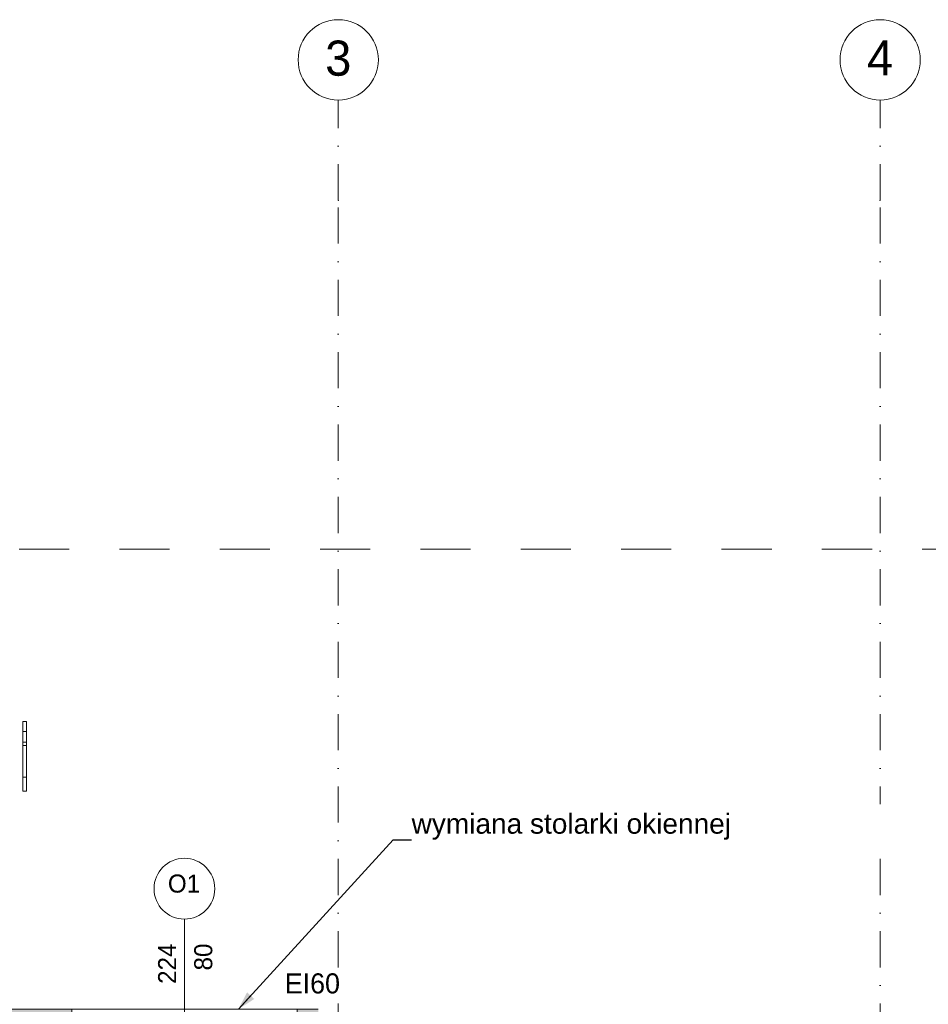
# Model space of a CAD drawing. Header units: centimetres. Extents: x -520 to 22173, y -1503 to 4054.
# Tile 81 of 82: x 19100 to 20005, y 1978 to 2958. Entities that reach past the tile are written whole.
import ezdxf
from ezdxf.enums import TextEntityAlignment as Align

# ---------------------------------------------------------------- set-up
doc = ezdxf.new("R2010")
doc.units = ezdxf.units.CM
doc.header["$LTSCALE"] = 0.1
doc.header["$MEASUREMENT"] = 0
for name, pattern in [('Krawędzie ukryte', [270, 200, -70]), ('Kropki i Kreski', [720, 360, -180, 0, -180]), ('Przerywana długa', [1000, 500, -500]), ('Wipeout_Contour', [1000, 0, -1000])]:
    doc.linetypes.add(name, pattern=pattern)
for name, color, linetype in [('1_przekroje.K_IR', 7, 'Continuous'), ('2_ściana dekoracyjna.K_IR', 7, 'Continuous'), ('2_ściany zewnętrzne.ISTN', 7, 'Continuous'), ('4_osie.ISTN', 7, 'Continuous'), ('5_opisy.K_IR', 7, 'Continuous')]:
    doc.layers.add(name, color=color, linetype=linetype)
doc.styles.add('GENERATED_STYLE_1', font='txt')
doc.dimstyles.new('GENERATED_STYLE__5', dxfattribs={"dimtxt": 0.18, "dimasz": 18.24, "dimexe": 0.18, "dimexo": 0.0625, "dimgap": 0.09, "dimtad": 0, "dimtih": 1, "dimtoh": 1, "dimdec": 4, "dimzin": 0, "dimdsep": 46, "dimcen": 0.09, "dimadec": 0, "dimazin": 0, "dimtfac": 1, "dimtdec": 4, "dimtmove": 0, "dimatfit": 3, "dimldrblk": 'ARROWHEAD_5', "dimfxl": 1, "dimtolj": 1, "dimtzin": 0, "dimarcsym": 0})

# ---------------------------------------------------------------- blocks, each defined once
blk = doc.blocks.new('Okno potrójne 22')
at = {"layer": '2_ściany zewnętrzne.ISTN', "linetype": 'Continuous', "lineweight": 0, "true_color": 0xffffff}
for points in [[(-112, 0), (-112, -5), (-107, -5), (-107, 0)], [(-107, 0), (-107, -5), (-67, -5), (-67, 0)], [(-62, -5), (-62, 0), (-67, 0), (-67, -5)], [(-62, 0), (-62, -5), (-57, -5), (-57, 0)], [(-57, 0), (-57, -5), (57, -5), (57, 0)], [(62, -5), (62, 0), (57, 0), (57, -5)], [(62, 0), (62, -5), (67, -5), (67, 0)], [(67, 0), (67, -5), (107, -5), (107, 0)], [(112, -5), (112, 0), (107, 0), (107, -5)]]:
    blk.add_hatch(color=7, dxfattribs=at).paths.add_polyline_path(points)
at = {"layer": '2_ściany zewnętrzne.ISTN', "color": 7, "linetype": 'Continuous', "lineweight": 13}
for p, q in [((-112.2, 10), (112.2, 10)), ((-112.2, 10), (-112.2, 0)), ((112.2, 10), (112.2, 0)), ((-112.2, 0), (-112, 0)), ((-112.2, 0), (-112.2, -5)), ((-112.2, 0), (-112.2, -5)), ((-112, 0), (-107, 0)), ((-112, -5), (-112, 0)), ((-107, 0), (-107, -5)), ((-107, 0), (-67, 0)), ((-67, -5), (-67, 0)), ((-67, 0), (-62, 0)), ((-62, 0), (-57, 0)), ((-57, 0), (-57, -5)), ((-57, 0), (57, 0)), ((57, -5), (57, 0)), ((57, 0), (62, 0)), ((62, 0), (67, 0)), ((67, 0), (67, -5)), ((67, 0), (107, 0)), ((107, -5), (107, 0)), ((107, 0), (112, 0)), ((112, 0), (112.2, 0)), ((112, -5), (112, 0)), ((112.2, 0), (112.2, -5)), ((112.2, 0), (112.2, -5)), ((-112, -5), (-112.2, -5)), ((-112.2, -5), (-112.2, -28)), ((-107, -5), (-112, -5)), ((-67, -5), (-107, -5)), ((-62, -5), (-67, -5)), ((-57, -5), (-62, -5)), ((57, -5), (-57, -5)), ((62, -5), (57, -5)), ((67, -5), (62, -5)), ((107, -5), (67, -5)), ((112, -5), (107, -5)), ((112.2, -5), (112, -5)), ((112.2, -5), (112.2, -28)), ((-112.2, -28), (112.2, -28))]:
    blk.add_line(p, q, dxfattribs=at)
blk = doc.blocks.new('Znacznik O 22')
at = {"layer": '2_ściany zewnętrzne.ISTN', "color": 7, "linetype": 'Continuous', "lineweight": 0}
blk.add_line((0, 89.72), (0, -98), dxfattribs=at)
for start, end in [(0, 180), (180, 0)]:
    blk.add_arc((0, 120), 30.28, start, end, dxfattribs=at)
at = {"layer": '2_ściany zewnętrzne.ISTN', "color": 7, "lineweight": 0, "style": 'GENERATED_STYLE_1'}
for tag, p in [('AC_MarkerText_3', (33.17, 38.56)), ('AC_MarkerText_2', (-2.83, 25.19))]:
    blk.add_attdef(tag, text='', height=18, rotation=90, dxfattribs=at).set_placement(p, align=Align.BOTTOM_LEFT)
blk.add_attdef('AC_MarkerText_1', text='', height=18, dxfattribs=at).set_placement((-16.46, 110.7), align=Align.BOTTOM_LEFT)
at = {"layer": '2_ściany zewnętrzne.ISTN', "color": 1, "lineweight": 0, "style": 'GENERATED_STYLE_1'}
blk.add_attdef('AC_MarkerText_5', text='', height=20, dxfattribs=at).set_placement((100, 9.67), align=Align.BOTTOM_LEFT)
blk = doc.blocks.new('Ściana_49_2', base_point=(19079.47, 1944.75))
at = {"layer": '2_ściany zewnętrzne.ISTN', "linetype": 'Continuous', "lineweight": 0}
for points in [[(19079.47, 1934.75), (19151.52, 1934.75), (19151.52, 1972.75), (19079.47, 1972.75)], [(19397.05, 1972.75), (19375.92, 1972.75), (19375.92, 1934.75), (19397.05, 1934.75)]]:
    blk.add_hatch(color=252, dxfattribs=at).paths.add_polyline_path(points)
at = {"layer": '2_ściany zewnętrzne.ISTN', "color": 252, "linetype": 'Continuous', "lineweight": 0, "flags": 128}
for points in [[(19151.52, 1972.75), (19079.47, 1972.75)], [(19397.05, 1972.75), (19375.92, 1972.75)], [(19079.47, 1934.75), (19151.52, 1934.75)], [(19375.92, 1934.75), (19397.05, 1934.75)]]:
    blk.add_lwpolyline(points, dxfattribs=at)
at = {"layer": '2_ściany zewnętrzne.ISTN', "color": 7, "lineweight": 0}
blk.add_blockref('Znacznik O 22', (19263.72, 1972.75), dxfattribs=at).add_auto_attribs({'AC_MarkerText_1': 'O1', 'AC_MarkerText_2': '224', 'AC_MarkerText_3': '80', 'AC_MarkerText_5': 'EI60'})
blk.add_blockref('Znacznik O 22', (19263.72, 1972.75), dxfattribs=at).add_auto_attribs({'AC_MarkerText_1': 'O1', 'AC_MarkerText_2': '224', 'AC_MarkerText_3': '80', 'AC_MarkerText_5': 'EI60'})
at = {"layer": '2_ściany zewnętrzne.ISTN', "color": 7, "linetype": 'Continuous', "lineweight": 13, "xscale": -1, "zscale": 100}
blk.add_blockref('Okno potrójne 22', (19263.72, 1962.75), dxfattribs=at)
blk.add_blockref('Okno potrójne 22', (19263.72, 1962.75), dxfattribs=at)
blk = doc.blocks.new('Kształt_2_2', base_point=(17498.42, 381.61))
at = {"layer": '2_ściana dekoracyjna.K_IR', "color": 7, "linetype": 'Krawędzie ukryte', "lineweight": 0, "flags": 128}
for points in [[(19102.69, 2249.4), (19102.69, 2238.7)], [(19102.69, 2249.4), (19106.51, 2249.4)], [(19106.51, 2238.7), (19106.51, 2249.4)], [(19102.69, 2238.7), (19102.69, 2189.82)], [(19102.69, 2238.7), (19106.51, 2238.7)], [(19106.51, 2189.82), (19106.51, 2238.7)], [(19102.69, 2189.82), (19106.51, 2189.82)]]:
    blk.add_lwpolyline(points, dxfattribs=at)
blk = doc.blocks.new('Kształt_3_2', base_point=(17498.42, 381.61))
at = {"layer": '2_ściana dekoracyjna.K_IR', "color": 7, "linetype": 'Krawędzie ukryte', "lineweight": 0, "flags": 128}
for points in [[(19102.69, 2259.12), (19102.69, 2249.4)], [(19102.69, 2259.12), (19106.51, 2259.12)], [(19106.51, 2249.4), (19106.51, 2259.12)], [(19102.69, 2249.4), (19102.69, 2189.82)], [(19102.69, 2249.4), (19106.51, 2249.4)], [(19106.51, 2189.82), (19106.51, 2249.4)], [(19102.69, 2189.82), (19106.51, 2189.82)]]:
    blk.add_lwpolyline(points, dxfattribs=at)
blk = doc.blocks.new('Kształt_4_2', base_point=(17498.42, 381.61))
at = {"layer": '2_ściana dekoracyjna.K_IR', "color": 7, "linetype": 'Krawędzie ukryte', "lineweight": 0, "flags": 128}
for points in [[(19102.69, 2249.4), (19106.51, 2249.4)], [(19102.69, 2249.4), (19102.69, 2235.52)], [(19106.51, 2235.52), (19106.51, 2249.4)], [(19102.69, 2235.52), (19102.69, 2203.7)], [(19102.69, 2235.52), (19106.51, 2235.52)], [(19106.51, 2203.7), (19106.51, 2235.52)], [(19102.69, 2203.7), (19102.69, 2189.82)], [(19102.69, 2203.7), (19106.51, 2203.7)], [(19106.51, 2189.82), (19106.51, 2203.7)], [(19102.69, 2189.82), (19106.51, 2189.82)]]:
    blk.add_lwpolyline(points, dxfattribs=at)
blk = doc.blocks.new('Kształt_5_2', base_point=(17498.42, 381.61))
at = {"layer": '2_ściana dekoracyjna.K_IR', "color": 7, "linetype": 'Krawędzie ukryte', "lineweight": 0, "flags": 128}
for points in [[(19102.69, 2249.4), (19102.69, 2189.82)], [(19102.69, 2249.4), (19106.51, 2249.4)], [(19106.51, 2189.82), (19106.51, 2249.4)], [(19102.69, 2189.82), (19106.51, 2189.82)]]:
    blk.add_lwpolyline(points, dxfattribs=at)
blk = doc.blocks.new('Kształt_6_2', base_point=(17498.42, 381.61))
at = {"layer": '2_ściana dekoracyjna.K_IR', "color": 7, "linetype": 'Krawędzie ukryte', "lineweight": 0, "flags": 128}
for points in [[(19102.69, 2249.4), (19102.69, 2189.82)], [(19102.69, 2249.4), (19106.51, 2249.4)], [(19106.51, 2189.82), (19106.51, 2249.4)], [(19102.69, 2189.82), (19106.51, 2189.82)]]:
    blk.add_lwpolyline(points, dxfattribs=at)
blk = doc.blocks.new('Kształt_7_2', base_point=(17498.42, 381.61))
at = {"layer": '2_ściana dekoracyjna.K_IR', "color": 7, "linetype": 'Krawędzie ukryte', "lineweight": 0, "flags": 128}
blk.add_lwpolyline([(19106.51, 2189.82), (19106.51, 2249.4)], dxfattribs=at)
blk = doc.blocks.new('Kształt_8_2', base_point=(17498.42, 381.61))
at = {"layer": '2_ściana dekoracyjna.K_IR', "color": 7, "linetype": 'Krawędzie ukryte', "lineweight": 0, "flags": 128}
for points in [[(19106.51, 2239.89), (19106.51, 2249.4)], [(19106.51, 2220.93), (19106.51, 2239.89)], [(19106.51, 2214.02), (19106.51, 2220.93)], [(19106.51, 2212.11), (19106.51, 2214.02)], [(19106.51, 2206.63), (19106.51, 2212.11)], [(19106.51, 2206.63), (19106.51, 2200.61)], [(19106.51, 2194.74), (19106.51, 2206.63)], [(19106.51, 2189.82), (19106.51, 2194.74)]]:
    blk.add_lwpolyline(points, dxfattribs=at)
blk = doc.blocks.new('Kształt_9_2', base_point=(17498.42, 381.61))
at = {"layer": '2_ściana dekoracyjna.K_IR', "color": 7, "linetype": 'Krawędzie ukryte', "lineweight": 0, "flags": 128}
for points in [[(19106.51, 2249.4), (19106.51, 2222.9)], [(19106.51, 2212.96), (19106.51, 2249.4)], [(19106.51, 2189.82), (19106.51, 2212.96)], [(19106.51, 2208.18), (19106.51, 2189.82)]]:
    blk.add_lwpolyline(points, dxfattribs=at)
blk = doc.blocks.new('Kształt_10_2', base_point=(17498.42, 381.61))
at = {"layer": '2_ściana dekoracyjna.K_IR', "color": 7, "linetype": 'Krawędzie ukryte', "lineweight": 0, "flags": 128}
blk.add_lwpolyline([(19106.51, 2189.82), (19106.51, 2249.4)], dxfattribs=at)
blk = doc.blocks.new('Standardowy znacznik osi[14]_2', base_point=(19417.05, -1041.76))
at = {"layer": '4_osie.ISTN', "color": 252, "linetype": 'Kropki i Kreski', "lineweight": 0}
for p, q in [((19417.05, 2778.25), (19417.05, 2878.25)), ((19417.05, -941.76), (19417.05, 2778.25))]:
    blk.add_line(p, q, dxfattribs=at)
at = {"layer": '4_osie.ISTN', "color": 252, "linetype": 'Continuous', "lineweight": 0}
blk.add_circle((19417.05, 2918.25), 40, dxfattribs=at)
at = {"layer": '4_osie.ISTN', "color": 252, "linetype": 'Kropki i Kreski', "lineweight": 0}
blk.add_point((19417.05, 2778.25), dxfattribs=at)
blk.add_point((19417.05, 2778.25), dxfattribs=at)
at = {"layer": '4_osie.ISTN', "color": 252, "lineweight": 0, "style": 'GENERATED_STYLE_1'}
for tag, p in [('AC_MarkerText_1_1', (19417.05, 2919.95)), ('AC_MarkerText_1_0', (19417.05, -1080.06))]:
    blk.add_attdef(tag, text='', height=35, rotation=360, dxfattribs=at).set_placement(p, align=Align.MIDDLE_CENTER)
blk = doc.blocks.new('Standardowy znacznik osi[15]_2', base_point=(19957.05, -1041.76))
at = {"layer": '4_osie.ISTN', "color": 252, "linetype": 'Kropki i Kreski', "lineweight": 0}
for p, q in [((19957.05, 2778.25), (19957.05, 2878.25)), ((19957.05, -941.76), (19957.05, 2778.25))]:
    blk.add_line(p, q, dxfattribs=at)
at = {"layer": '4_osie.ISTN', "color": 252, "linetype": 'Continuous', "lineweight": 0}
blk.add_circle((19957.05, 2918.25), 40, dxfattribs=at)
at = {"layer": '4_osie.ISTN', "color": 252, "linetype": 'Kropki i Kreski', "lineweight": 0}
blk.add_point((19957.05, 2778.25), dxfattribs=at)
blk.add_point((19957.05, 2778.25), dxfattribs=at)
at = {"layer": '4_osie.ISTN', "color": 252, "lineweight": 0, "style": 'GENERATED_STYLE_1'}
for tag, p in [('AC_MarkerText_1_1', (19957.05, 2920.25)), ('AC_MarkerText_1_0', (19957.05, -1079.76))]:
    blk.add_attdef(tag, text='', height=35, rotation=360, dxfattribs=at).set_placement(p, align=Align.MIDDLE_CENTER)
blk = doc.blocks.new('ARROWHEAD_5')
at = {"linetype": 'Continuous', "lineweight": 0}
blk.add_hatch(color=0, dxfattribs=at).paths.add_polyline_path([(-1, 0.2679), (0, 0), (-1, -0.2679)])
at = {"color": 0, "linetype": 'Continuous', "lineweight": 0}
blk.add_line((0, 0), (-1, 0), dxfattribs=at)
blk = doc.blocks.new('Płaszczyzna odcinająca_6_2', base_point=(20663.96, 2430.84))
at = {"layer": '1_przekroje.K_IR', "color": 7, "linetype": 'Przerywana długa', "lineweight": 15}
blk.add_line((20648.96, 2430.84), (17366.28, 2430.84), dxfattribs=at)

msp = doc.modelspace()

# ---------------------------------------------------------------- block references
at = {"layer": '1_przekroje.K_IR', "color": 7, "lineweight": 15}
msp.add_blockref('Płaszczyzna odcinająca_6_2', (20663.96, 2430.84), dxfattribs=at)
at = {"layer": '2_ściana dekoracyjna.K_IR', "linetype": 'Continuous', "lineweight": 0}
for name in ['Kształt_3_2', 'Kształt_2_2', 'Kształt_4_2', 'Kształt_5_2', 'Kształt_6_2', 'Kształt_7_2', 'Kształt_8_2', 'Kształt_9_2', 'Kształt_10_2']:
    msp.add_blockref(name, (17498.42, 381.61), dxfattribs=at)
at = {"layer": '2_ściany zewnętrzne.ISTN', "color": 252, "lineweight": 0}
msp.add_blockref('Ściana_49_2', (19079.47, 1944.75), dxfattribs=at)
at = {"layer": '4_osie.ISTN', "color": 252, "linetype": 'Continuous', "lineweight": 0}
ref = msp.add_blockref('Standardowy znacznik osi[14]_2', (19417.05, -1041.76), dxfattribs=at)
ref.add_attrib('AC_MarkerText_1_1', '3', dxfattribs={"color": 252, "lineweight": 0, "height": 35, "rotation": 360, "style": 'GENERATED_STYLE_1'}).set_placement((19417.05, 2919.95), align=Align.MIDDLE_CENTER)
ref = msp.add_blockref('Standardowy znacznik osi[15]_2', (19957.05, -1041.76), dxfattribs=at)
ref.add_attrib('AC_MarkerText_1_1', '4', dxfattribs={"color": 252, "lineweight": 0, "height": 35, "rotation": 360, "style": 'GENERATED_STYLE_1'}).set_placement((19957.05, 2920.25), align=Align.MIDDLE_CENTER)

# ---------------------------------------------------------------- next in the draw order: wipeouts: each hides what was drawn before it
at = {"color": 7, "linetype": 'Wipeout_Contour', "lineweight": 0, "ltscale": 79404.015318}
msp.add_wipeout([(19485.12, 2176.82), (19981.94, 2176.82), (19981.94, 2135.39), (19485.12, 2135.39)], dxfattribs=at).dxf.layer = '5_opisy.K_IR'

# ---------------------------------------------------------------- next in the draw order: texts
at = {"layer": '5_opisy.K_IR', "color": 7, "linetype": 'Continuous', "lineweight": 0, "insert": (19490.12, 2141.49), "char_height": 20, "attachment_point": 7, "style": 'GENERATED_STYLE_1'}
msp.add_mtext('\\A1;{\\pql;\\fArial|b0|i0|c238|p38;wymiana \\fArial|b0|i0|c238|p38;stolarki okiennej}', dxfattribs=at)

# ---------------------------------------------------------------- next in the draw order: leaders
at = {"layer": '5_opisy.K_IR', "color": 7, "linetype": 'Continuous', "lineweight": 0, "annotation_type": 0, "has_hookline": 1, "hookline_direction": 0, "text_width": 316.07}
msp.add_leader([(19317.48, 1972.75), (19471.79, 2141.49), (19490.03, 2141.49)], dimstyle='GENERATED_STYLE__5', dxfattribs=at)

doc.saveas('drawing.dxf')
